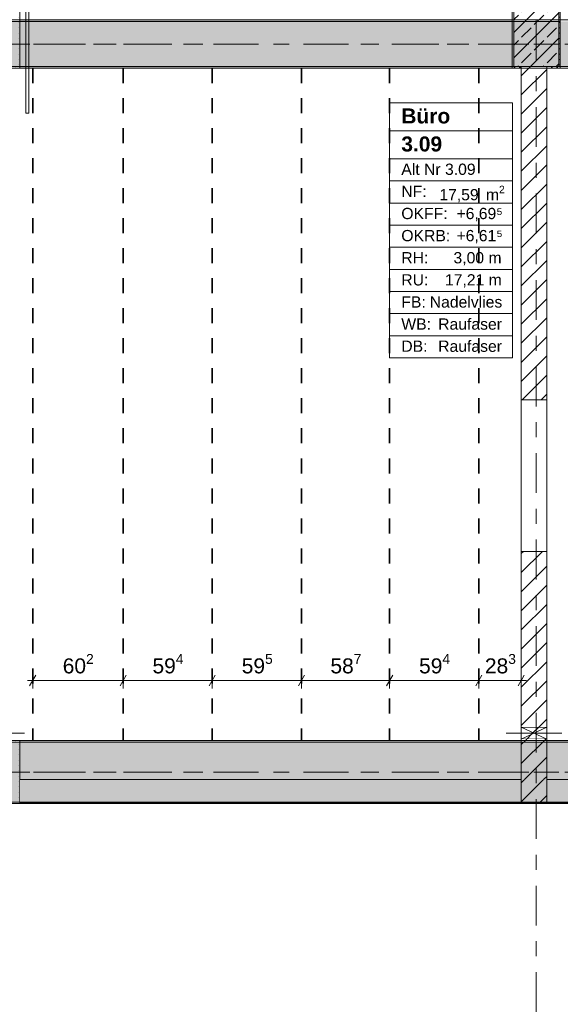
# Model space of a CAD drawing. Header units: metres. Extents: x -3.6 to 84.5, y -11 to 16.8.
# Tile 111 of 124: x 25.9 to 29.5, y 6.8 to 13.3. Entities that reach past the tile are written whole.
import ezdxf

# ---------------------------------------------------------------- set-up
doc = ezdxf.new("R2010")
doc.units = ezdxf.units.M
doc.header["$MEASUREMENT"] = 0
for name, pattern in [('Achse', [0.2, 0.1, -0.05, 0, -0.05]), ('Strichlinie doppelt', [0.546806, 0.264583, -0.105833, 0.070556, -0.105833]), ('Wipeout_Contour', [1, 0, -1])]:
    doc.linetypes.add(name, pattern=pattern)
for name, color, linetype in [('155 - Bemaßung_ Beschriftung.Ausbau - Deckenelemente', 7, 'Continuous'), ('401 - Zone.Raum_ Raumbegrenzung_ Whg.', 7, 'Continuous'), ('451 - Universal.Achsen Raster', 7, 'Continuous'), ('605 - Struktur.Wand Innen', 7, 'Continuous'), ('607 - Struktur.Stütze', 7, 'Continuous'), ('608 - Struktur.Träger', 7, 'Continuous'), ('Abbruch_605 - Struktur.Wand Innen', 7, 'Continuous'), ('Neubau_605 - Struktur.Wand Innen', 7, 'Continuous')]:
    doc.layers.add(name, color=color, linetype=linetype)
doc.styles.add('ERSTELLTER_STIL_1', font='txt')
doc.styles.add('ERSTELLTER_STIL_2', font='txt')
doc.linetypes.add('Abbruch 1', pattern='A,0,[1,2022.0244.A_L5A-PL04.09_iA_Deckenelemente 2.OG1.Shx,S=0.001984,R=0,X=0,Y=0],-0.25,0', length=0.25)
doc.dimstyles.new('ERSTELLTER_STIL__1', dxfattribs={"dimtxt": 0.1, "dimasz": 0.0532, "dimexe": 0.18, "dimexo": 0.0625, "dimgap": 0, "dimtad": 1, "dimtih": 1, "dimtoh": 1, "dimzin": 0, "dimdsep": 46, "dimtxsty": 'ERSTELLTER_STIL_2', "dimblk": 'ARROWHEAD_2', "dimblk1": 'ARROWHEAD_2', "dimblk2": 'ARROWHEAD_2', "dimcen": 0.09, "dimse1": 1, "dimse2": 1, "dimclrd": 7, "dimclre": 7, "dimclrt": 7, "dimazin": 0, "dimtfac": 1, "dimtdec": 4, "dimtmove": 0, "dimatfit": 3, "dimfxl": 1, "dimtolj": 1, "dimtzin": 0, "dimarcsym": 0})
pattern_1 = [(45, (0, 0), (-0.01767767, 0.01767767), [0, -0.025])]
pattern_2 = [(45, (0, 0), (-0.08485281, 0.08485281), []), (45, (-0.04243, 0.04243), (-0.08485281, 0.08485281), [0.09, -0.03])]
pattern_3 = [(45, (0, 0), (-0.0636396, 0.0636396), [])]

# ---------------------------------------------------------------- blocks, each defined once
blk = doc.blocks.new('*D180')
at = {"layer": '155 - Bemaßung_ Beschriftung.Ausbau - Deckenelemente', "color": 7, "linetype": 'Continuous', "lineweight": 5}
for p, q in [((25.9952, 8.945), (25.9548, 8.875)), ((25.975, 8.8575), (25.975, 8.9625)), ((26.5972, 8.945), (26.5568, 8.875)), ((26.577, 8.8575), (26.577, 8.9625)), ((25.9408, 8.91), (25.975, 8.91)), ((25.975, 8.91), (26.577, 8.91))]:
    blk.add_line(p, q, dxfattribs=at)
at = {"layer": '155 - Bemaßung_ Beschriftung.Ausbau - Deckenelemente', "color": 7, "lineweight": 5, "insert": (26.1751, 8.9283), "char_height": 0.1, "attachment_point": 7, "style": 'ERSTELLTER_STIL_2'}
blk.add_mtext('\\A1;{\\pql;\\fArial|b0|i0|c0|p38;60\\fArial|b0|i0|c0|p38;\\A1{\\H.66x;\\S2^  ;}}', dxfattribs=at)
blk = doc.blocks.new('ARROWHEAD_2')
at = {"color": 0, "linetype": 'Continuous', "lineweight": 0}
for p, q in [((0, 0), (-1, 0)), ((-0.38, -0.66), (0.38, 0.66))]:
    blk.add_line(p, q, dxfattribs=at)
blk = doc.blocks.new('*D181')
at = {"layer": '155 - Bemaßung_ Beschriftung.Ausbau - Deckenelemente', "color": 7, "linetype": 'Continuous', "lineweight": 5}
for p, q in [((26.5972, 8.945), (26.5568, 8.875)), ((26.577, 8.8575), (26.577, 8.9625)), ((27.1912, 8.945), (27.1508, 8.875)), ((27.171, 8.8575), (27.171, 8.9625)), ((26.577, 8.91), (27.171, 8.91))]:
    blk.add_line(p, q, dxfattribs=at)
at = {"layer": '155 - Bemaßung_ Beschriftung.Ausbau - Deckenelemente', "color": 7, "lineweight": 5, "insert": (26.7731, 8.9283), "char_height": 0.1, "attachment_point": 7, "style": 'ERSTELLTER_STIL_2'}
blk.add_mtext('\\A1;{\\pql;\\fArial|b0|i0|c0|p38;59\\fArial|b0|i0|c0|p38;\\A1{\\H.66x;\\S4^  ;}}', dxfattribs=at)
blk = doc.blocks.new('*D182')
at = {"layer": '155 - Bemaßung_ Beschriftung.Ausbau - Deckenelemente', "color": 7, "linetype": 'Continuous', "lineweight": 5}
for p, q in [((27.1912, 8.945), (27.1508, 8.875)), ((27.171, 8.8575), (27.171, 8.9625)), ((27.7862, 8.945), (27.7458, 8.875)), ((27.766, 8.8575), (27.766, 8.9625)), ((27.171, 8.91), (27.766, 8.91))]:
    blk.add_line(p, q, dxfattribs=at)
at = {"layer": '155 - Bemaßung_ Beschriftung.Ausbau - Deckenelemente', "color": 7, "lineweight": 5, "insert": (27.3676, 8.9283), "char_height": 0.1, "attachment_point": 7, "style": 'ERSTELLTER_STIL_2'}
blk.add_mtext('\\A1;{\\pql;\\fArial|b0|i0|c0|p38;59\\fArial|b0|i0|c0|p38;\\A1{\\H.66x;\\S5^  ;}}', dxfattribs=at)
blk = doc.blocks.new('*D183')
at = {"layer": '155 - Bemaßung_ Beschriftung.Ausbau - Deckenelemente', "color": 7, "linetype": 'Continuous', "lineweight": 5}
for p, q in [((27.7862, 8.945), (27.7458, 8.875)), ((27.766, 8.8575), (27.766, 8.9625)), ((28.3732, 8.945), (28.3328, 8.875)), ((28.353, 8.8575), (28.353, 8.9625)), ((27.766, 8.91), (28.353, 8.91))]:
    blk.add_line(p, q, dxfattribs=at)
at = {"layer": '155 - Bemaßung_ Beschriftung.Ausbau - Deckenelemente', "color": 7, "lineweight": 5, "insert": (27.9586, 8.9283), "char_height": 0.1, "attachment_point": 7, "style": 'ERSTELLTER_STIL_2'}
blk.add_mtext('\\A1;{\\pql;\\fArial|b0|i0|c0|p38;58\\fArial|b0|i0|c0|p38;\\A1{\\H.66x;\\S7^  ;}}', dxfattribs=at)
blk = doc.blocks.new('*D184')
at = {"layer": '155 - Bemaßung_ Beschriftung.Ausbau - Deckenelemente', "color": 7, "linetype": 'Continuous', "lineweight": 5}
for p, q in [((28.3732, 8.945), (28.3328, 8.875)), ((28.353, 8.8575), (28.353, 8.9625)), ((28.9672, 8.945), (28.9268, 8.875)), ((28.947, 8.8575), (28.947, 8.9625)), ((28.353, 8.91), (28.947, 8.91))]:
    blk.add_line(p, q, dxfattribs=at)
at = {"layer": '155 - Bemaßung_ Beschriftung.Ausbau - Deckenelemente', "color": 7, "lineweight": 5, "insert": (28.5491, 8.9283), "char_height": 0.1, "attachment_point": 7, "style": 'ERSTELLTER_STIL_2'}
blk.add_mtext('\\A1;{\\pql;\\fArial|b0|i0|c0|p38;59\\fArial|b0|i0|c0|p38;\\A1{\\H.66x;\\S4^  ;}}', dxfattribs=at)
blk = doc.blocks.new('*D185')
at = {"layer": '155 - Bemaßung_ Beschriftung.Ausbau - Deckenelemente', "color": 7, "linetype": 'Continuous', "lineweight": 5}
for p, q in [((28.9672, 8.945), (28.9268, 8.875)), ((28.947, 8.8575), (28.947, 8.9625)), ((29.2098, 8.875), (29.2502, 8.945)), ((29.23, 8.8575), (29.23, 8.9625)), ((28.947, 8.91), (29.23, 8.91)), ((29.23, 8.91), (29.2643, 8.91))]:
    blk.add_line(p, q, dxfattribs=at)
at = {"layer": '155 - Bemaßung_ Beschriftung.Ausbau - Deckenelemente', "color": 7, "lineweight": 5, "insert": (28.9876, 8.9283), "char_height": 0.1, "attachment_point": 7, "style": 'ERSTELLTER_STIL_2'}
blk.add_mtext('\\A1;{\\pql;\\fArial|b0|i0|c0|p38;28\\fArial|b0|i0|c0|p38;\\A1{\\H.66x;\\S3^  ;}}', dxfattribs=at)

msp = doc.modelspace()

# ---------------------------------------------------------------- hatches: boundary and pattern name
at = {"layer": '607 - Struktur.Stütze', "linetype": 'Continuous', "lineweight": 0, "true_color": 0x000000}
h = msp.add_hatch(dxfattribs=at)
h.set_pattern_fill('Beton__Stahlbeton_0001', color=18, style=0, pattern_type=2)
h.set_pattern_definition(pattern_2)
h.paths.add_polyline_path([(29.18, 13), (29.48, 13), (29.48, 13.45), (29.18, 13.45)])
h = msp.add_hatch(dxfattribs=at)
h.set_pattern_fill('Gips_0001', color=18, style=0, pattern_type=2)
h.set_pattern_definition(pattern_1)
h.paths.add_polyline_path([(25.88, 13), (25.82, 13), (25.82, 12.99), (25.89, 12.99), (25.89, 13.445), (25.88, 13.445)])
h = msp.add_hatch(dxfattribs=at)
h.set_pattern_fill('Gips_0001', color=18, style=0, pattern_type=2)
h.set_pattern_definition(pattern_1)
h.paths.add_polyline_path([(29.18, 13.445), (29.17, 13.445), (29.17, 12.99), (29.23, 12.99), (29.23, 13), (29.18, 13)])
h = msp.add_hatch(dxfattribs=at)
h.set_pattern_fill('Gips_0001', color=18, style=0, pattern_type=2)
h.set_pattern_definition(pattern_1)
h.paths.add_polyline_path([(29.4, 12.99), (29.49, 12.99), (29.49, 13.445), (29.48, 13.445), (29.48, 13), (29.4, 13)])
h = msp.add_hatch(dxfattribs=at)
h.set_pattern_fill('Gips_0001', color=18, style=0, pattern_type=2)
h.set_pattern_definition(pattern_1)
h.paths.add_polyline_path([(25.57, 8.51), (25.57, 8.09), (25.89, 8.09), (25.89, 8.51), (25.82, 8.51), (25.82, 8.5), (25.88, 8.5), (25.88, 8.1), (25.58, 8.1), (25.58, 8.5), (25.65, 8.5), (25.65, 8.51)])
at = {"layer": '608 - Struktur.Träger', "linetype": 'Continuous', "lineweight": 0, "true_color": 0x000000}
h = msp.add_hatch(dxfattribs=at)
h.set_pattern_fill('Gips_0001', color=18, style=0, pattern_type=2)
h.set_pattern_definition(pattern_1)
h.paths.add_polyline_path([(25.89, 13.3), (29.17, 13.3), (29.17, 13.31), (25.89, 13.31)])
h = msp.add_hatch(dxfattribs=at)
h.set_pattern_fill('Gips_0001', color=18, style=0, pattern_type=2)
h.set_pattern_definition(pattern_1)
h.paths.add_polyline_path([(25.89, 12.99), (29.17, 12.99), (29.17, 13), (25.89, 13)])
at = {"layer": 'Abbruch_605 - Struktur.Wand Innen', "linetype": 'Continuous', "lineweight": 0, "true_color": 0x000000}
h = msp.add_hatch(dxfattribs=at)
h.set_pattern_fill('MW_Ziegel_0001', color=18, style=0, pattern_type=2)
h.set_pattern_definition(pattern_3)
h.paths.add_polyline_path([(29.23, 8.6), (29.315, 8.56), (29.4, 8.6)])
h = msp.add_hatch(dxfattribs=at)
h.set_pattern_fill('MW_Ziegel_0001', color=18, style=0, pattern_type=2)
h.set_pattern_definition(pattern_3)
h.paths.add_polyline_path([(29.23, 8.52), (29.4, 8.52), (29.315, 8.56)])

# ---------------------------------------------------------------- linework, layer by layer
at = {"layer": '155 - Bemaßung_ Beschriftung.Ausbau - Deckenelemente', "color": 7, "linetype": 'Achse', "lineweight": 35}
for p, q in [((25.975, 12.99), (25.975, 8.51)), ((26.577, 12.99), (26.577, 8.51)), ((27.171, 12.99), (27.171, 8.51)), ((27.766, 12.99), (27.766, 8.51)), ((28.353, 12.99), (28.353, 8.51)), ((28.947, 12.99), (28.947, 8.51))]:
    msp.add_line(p, q, dxfattribs=at)
at = {"layer": '401 - Zone.Raum_ Raumbegrenzung_ Whg.', "color": 7, "linetype": 'Continuous', "lineweight": 9}
for p, q in [((29.1711, 12.7583), (28.3522, 12.7583)), ((28.3522, 12.7583), (28.3522, 11.0591)), ((28.3522, 12.7583), (29.1711, 12.7583)), ((28.3522, 12.5716), (28.3522, 12.7583)), ((29.1711, 11.0591), (29.1711, 12.7583)), ((29.1711, 12.7583), (29.1711, 12.5716)), ((29.1711, 12.5716), (28.3522, 12.5716)), ((28.3522, 12.5716), (29.1711, 12.5716)), ((28.3522, 12.385), (28.3522, 12.5716)), ((29.1711, 12.5716), (29.1711, 12.385)), ((29.1711, 12.385), (28.3522, 12.385)), ((28.3522, 12.385), (29.1711, 12.385)), ((28.3522, 12.2377), (28.3522, 12.385)), ((29.1711, 12.385), (29.1711, 12.2377)), ((29.1711, 12.2377), (28.3522, 12.2377)), ((28.3522, 12.2377), (29.1711, 12.2377)), ((28.3522, 12.0904), (28.3522, 12.2377)), ((29.1711, 12.2377), (29.1711, 12.0904)), ((29.1711, 12.0904), (28.3522, 12.0904)), ((28.3522, 12.0904), (29.1711, 12.0904)), ((28.3522, 11.9431), (28.3522, 12.0904)), ((29.1711, 12.0904), (29.1711, 11.9431)), ((29.1711, 11.9431), (28.3522, 11.9431)), ((28.3522, 11.9431), (29.1711, 11.9431)), ((28.3522, 11.7958), (28.3522, 11.9431)), ((29.1711, 11.9431), (29.1711, 11.7958)), ((29.1711, 11.7958), (28.3522, 11.7958)), ((28.3522, 11.7958), (29.1711, 11.7958)), ((28.3522, 11.6484), (28.3522, 11.7958)), ((29.1711, 11.7958), (29.1711, 11.6484)), ((29.1711, 11.6484), (28.3522, 11.6484)), ((28.3522, 11.6484), (29.1711, 11.6484)), ((28.3522, 11.5011), (28.3522, 11.6484)), ((29.1711, 11.6484), (29.1711, 11.5011)), ((29.1711, 11.5011), (28.3522, 11.5011)), ((28.3522, 11.5011), (29.1711, 11.5011)), ((28.3522, 11.3538), (28.3522, 11.5011)), ((29.1711, 11.5011), (29.1711, 11.3538)), ((29.1711, 11.3538), (28.3522, 11.3538)), ((28.3522, 11.3538), (29.1711, 11.3538)), ((28.3522, 11.2065), (28.3522, 11.3538)), ((29.1711, 11.3538), (29.1711, 11.2065)), ((29.1711, 11.2065), (28.3522, 11.2065)), ((28.3522, 11.2065), (29.1711, 11.2065)), ((28.3522, 11.0591), (28.3522, 11.2065)), ((29.1711, 11.2065), (29.1711, 11.0591)), ((28.3522, 11.0591), (29.1711, 11.0591)), ((29.1711, 11.0591), (28.3522, 11.0591))]:
    msp.add_line(p, q, dxfattribs=at)
at = {"layer": '451 - Universal.Achsen Raster', "color": 160, "linetype": 'Strichlinie doppelt', "lineweight": 9, "true_color": 0x3232ff}
msp.add_line((64.935, 13.15), (-3.175, 13.15), dxfattribs=at)
at = {"layer": '607 - Struktur.Stütze', "color": 7, "linetype": 'Continuous', "lineweight": 13, "flags": 128}
msp.add_lwpolyline([(29.18, 13), (29.48, 13), (29.48, 13.45), (29.18, 13.45)], close=True, dxfattribs=at)
at = {"layer": '607 - Struktur.Stütze', "color": 7, "linetype": 'Continuous', "lineweight": 5, "flags": 128}
for points in [[(25.82, 12.99), (25.89, 12.99), (25.89, 13.445)], [(29.17, 13.445), (29.17, 12.99), (29.23, 12.99)], [(29.4, 12.99), (29.49, 12.99), (29.49, 13.445)], [(25.65, 8.51), (25.57, 8.51), (25.57, 8.09), (25.89, 8.09), (25.89, 8.51), (25.82, 8.51)]]:
    msp.add_lwpolyline(points, dxfattribs=at)
at = {"layer": '608 - Struktur.Träger', "color": 7, "linetype": 'Continuous', "lineweight": 13}
for p, q in [((14.78, 13.31), (47.48, 13.31)), ((25.89, 13.3), (25.57, 13.3)), ((29.17, 13.3), (25.89, 13.3)), ((29.49, 13.3), (29.17, 13.3)), ((25.89, 8.5), (25.57, 8.5))]:
    msp.add_line(p, q, dxfattribs=at)
at = {"layer": '608 - Struktur.Träger', "color": 7, "linetype": 'Continuous', "lineweight": 5}
for p, q in [((25.89, 13.31), (25.89, 13.3)), ((29.17, 13.31), (25.89, 13.31)), ((29.17, 13.31), (29.17, 13.3)), ((25.89, 13), (25.89, 12.99)), ((29.17, 12.99), (25.89, 12.99)), ((29.17, 13), (29.17, 12.99)), ((25.89, 8.51), (25.89, 8.5))]:
    msp.add_line(p, q, dxfattribs=at)
at = {"layer": '608 - Struktur.Träger', "color": 7, "linetype": 'Achse', "lineweight": 9}
msp.add_line((14.78, 13.15), (47.48, 13.15), dxfattribs=at)
at = {"layer": 'Abbruch_605 - Struktur.Wand Innen', "color": 7, "linetype": 'Abbruch 1', "lineweight": 18}
for p, q in [((29.4, 8.6), (29.23, 8.6)), ((29.23, 8.52), (29.4, 8.52))]:
    msp.add_line(p, q, dxfattribs=at)
at = {"layer": 'Abbruch_605 - Struktur.Wand Innen', "color": 160, "linetype": 'Abbruch 1', "lineweight": 5, "true_color": 0x3232ff}
for p, q in [((25.55, 8.56), (25.92, 8.56)), ((25.55, 8.56), (25.92, 8.56)), ((29.13, 8.56), (29.5, 8.56)), ((29.13, 8.56), (29.5, 8.56))]:
    msp.add_line(p, q, dxfattribs=at)
at = {"layer": 'Abbruch_605 - Struktur.Wand Innen', "color": 7, "linetype": 'Abbruch 1', "lineweight": 18, "flags": 128}
for points in [[(29.23, 8.6), (29.23, 8.52)], [(29.4, 8.52), (29.4, 8.6)]]:
    msp.add_lwpolyline(points, dxfattribs=at)
at = {"layer": 'Neubau_605 - Struktur.Wand Innen', "color": 1, "linetype": 'Continuous', "lineweight": 9}
for p, q in [((29.23, 8.52), (29.4, 8.6)), ((29.23, 8.6), (29.4, 8.52))]:
    msp.add_line(p, q, dxfattribs=at)
at = {"layer": 'Neubau_605 - Struktur.Wand Innen', "color": 1, "linetype": 'Continuous', "lineweight": 13, "flags": 128}
for points in [[(25.93, 13.445), (25.93, 12.69)], [(25.95, 12.69), (25.95, 13.425)], [(25.93, 12.69), (25.95, 12.69)]]:
    msp.add_lwpolyline(points, dxfattribs=at)

# ---------------------------------------------------------------- texts
at = {"layer": '401 - Zone.Raum_ Raumbegrenzung_ Whg.', "color": 7, "lineweight": 9, "attachment_point": 1}
for s, insert, char_height, style in [('\\A1;{\\pqj;\\pt0;\\fArial|b1|i0|c0|p38;Büro}', (28.4308, 12.7207), 0.1, 'ERSTELLTER_STIL_1'), ('\\A1;{\\pqj;\\pt0;\\fArial|b1|i0|c0|p38;}', (29.0925, 12.7435), 0.1, 'ERSTELLTER_STIL_1'), ('\\A1;{\\pql;\\pt0;\\fArial|b1|i0|c0|p38;3.09}', (28.4308, 12.5341), 0.1, 'ERSTELLTER_STIL_1'), ('\\A1;{\\pqj;\\pt0;\\fArial|b1|i0|c0|p38;}', (29.0925, 12.5569), 0.1, 'ERSTELLTER_STIL_1'), ('\\A1;{\\pqj;\\pt0;\\fArial|b0|i0|c0|p38;Alt Nr 3.09}', (28.4308, 12.3532), 0.075, 'ERSTELLTER_STIL_2'), ('\\A1;{\\pqj;\\pt0;\\fArial|b0|i0|c0|p38;}', (29.0925, 12.3703), 0.075, 'ERSTELLTER_STIL_2'), ('\\A1;{\\pqj;\\pt0;\\fArial|b0|i0|c0|p38;NF: }', (28.4308, 12.2058), 0.075, 'ERSTELLTER_STIL_2'), ('\\A1;{\\pql;\\pt0,0.05;\\fArial|b0|i0|c0|p38;17,59\\fArial|b0|i0|c0|p38;\\A1{\\H.66x;\\S^  ;}\\fArial|b0|i0|c0|p38; m\\fArial|b0|i0|c0|p38;\\A1{\\H.66x;\\S2^  ;}}', (28.684, 12.2058), 0.075, 'ERSTELLTER_STIL_2'), ('\\A1;{\\pqj;\\pt0;\\fArial|b0|i0|c0|p38;+6,69⁵}', (28.7983, 12.0585), 0.075, 'ERSTELLTER_STIL_2'), ('\\A1;{\\pqj;\\pt0;\\fArial|b0|i0|c0|p38;OKFF: }', (28.4308, 12.0585), 0.075, 'ERSTELLTER_STIL_2'), ('\\A1;{\\pqj;\\pt0;\\fArial|b0|i0|c0|p38;OKRB: }', (28.4308, 11.9112), 0.075, 'ERSTELLTER_STIL_2'), ('\\A1;{\\pqj;\\pt0;\\fArial|b0|i0|c0|p38;+6,61⁵}', (28.7983, 11.9112), 0.075, 'ERSTELLTER_STIL_2'), ('\\A1;{\\pqj;\\pt0;\\fArial|b0|i0|c0|p38;RH: }', (28.4308, 11.7639), 0.075, 'ERSTELLTER_STIL_2'), ('\\A1;{\\pqj;\\pt0;\\fArial|b0|i0|c0|p38;3,00 m}', (28.7784, 11.7639), 0.075, 'ERSTELLTER_STIL_2'), ('\\A1;{\\pqj;\\pt0;\\fArial|b0|i0|c0|p38;RU: }', (28.4308, 11.6166), 0.075, 'ERSTELLTER_STIL_2'), ('\\A1;{\\pqj;\\pt0;\\fArial|b0|i0|c0|p38;17,21 m}', (28.7215, 11.6166), 0.075, 'ERSTELLTER_STIL_2'), ('\\A1;{\\pqj;\\pt0;\\fArial|b0|i0|c0|p38;FB: }', (28.4308, 11.4692), 0.075, 'ERSTELLTER_STIL_2'), ('\\A1;{\\pqj;\\pt0;\\fArial|b0|i0|c0|p38;Nadelvlies}', (28.62, 11.4692), 0.075, 'ERSTELLTER_STIL_2'), ('\\A1;{\\pqj;\\pt0;\\fArial|b0|i0|c0|p38;WB: }', (28.4308, 11.3219), 0.075, 'ERSTELLTER_STIL_2'), ('\\A1;{\\pqj;\\pt0;\\fArial|b0|i0|c0|p38;Raufaser}', (28.6763, 11.3219), 0.075, 'ERSTELLTER_STIL_2'), ('\\A1;{\\pqj;\\pt0;\\fArial|b0|i0|c0|p38;DB: }', (28.4308, 11.1746), 0.075, 'ERSTELLTER_STIL_2'), ('\\A1;{\\pqj;\\pt0;\\fArial|b0|i0|c0|p38;Raufaser}', (28.6763, 11.1746), 0.075, 'ERSTELLTER_STIL_2')]:
    msp.add_mtext(s, dxfattribs=dict(at, insert=insert, char_height=char_height, style=style))

# ---------------------------------------------------------------- dimensions: what is measured, and where the dimension line sits
at = {"layer": '155 - Bemaßung_ Beschriftung.Ausbau - Deckenelemente', "color": 7, "linetype": 'Continuous', "lineweight": 5}
for base, p1, p2, picture, middle in [((26.577, 8.91), (25.975, 8.51), (26.577, 8.51), '*D180', (26.3864, 8.98)), ((27.171, 8.91), (26.577, 8.51), (27.171, 8.51), '*D181', (26.9844, 8.98)), ((27.76602, 8.90998), (27.17103, 8.50998), (27.76602, 8.50998), '*D182', (27.57889, 8.97998)), ((28.353, 8.91), (27.766, 8.51), (28.353, 8.51), '*D183', (28.1699, 8.98)), ((28.947, 8.91), (28.353, 8.51), (28.947, 8.51), '*D184', (28.7604, 8.98))]:
    dim = msp.add_linear_dim(base=base, p1=p1, p2=p2, dimstyle='ERSTELLTER_STIL__1', dxfattribs=at)
    dim.commit()
    dim.dimension.update_dxf_attribs({"geometry": picture, "text_midpoint": middle, "dimtype": 160})

# ---------------------------------------------------------------- wipeouts: each hides what was drawn before it
at = {"color": 254, "linetype": 'Wipeout_Contour', "lineweight": 0, "ltscale": 121.745608}
msp.add_wipeout([(29.23, 8.25), (29.23, 8.095), (29.4, 8.095), (29.4, 8.25)], dxfattribs=at).dxf.layer = '605 - Struktur.Wand Innen'

# ---------------------------------------------------------------- next in the draw order: hatches: boundary and pattern name
at = {"layer": '605 - Struktur.Wand Innen', "linetype": 'Continuous', "lineweight": 0, "true_color": 0x000000}
h = msp.add_hatch(dxfattribs=at)
h.set_pattern_fill('MW_Ziegel_0001', color=18, style=0, pattern_type=2)
h.set_pattern_definition(pattern_3)
h.paths.add_polyline_path([(29.23, 8.25), (29.23, 8.095), (29.4, 8.095), (29.4, 8.25)])

# ---------------------------------------------------------------- next in the draw order: linework, layer by layer
at = {"layer": '605 - Struktur.Wand Innen', "color": 7, "linetype": 'Continuous', "lineweight": 13}
msp.add_line((29.23, 8.095), (29.4, 8.095), dxfattribs=at)

# ---------------------------------------------------------------- next in the draw order: wipeouts: each hides what was drawn before it
at = {"color": 254, "linetype": 'Wipeout_Contour', "lineweight": 0, "ltscale": 126.594558}
msp.add_wipeout([(29.23, 13), (29.23, 10.78), (29.4, 10.78), (29.4, 13)], dxfattribs=at).dxf.layer = '605 - Struktur.Wand Innen'
at = {"color": 254, "linetype": 'Wipeout_Contour', "lineweight": 0, "ltscale": 122.905242}
msp.add_wipeout([(29.4, 9.77), (29.23, 9.77), (29.23, 8.6), (29.4, 8.6)], dxfattribs=at).dxf.layer = '605 - Struktur.Wand Innen'

# ---------------------------------------------------------------- next in the draw order: hatches: boundary and pattern name
at = {"layer": '605 - Struktur.Wand Innen', "linetype": 'Continuous', "lineweight": 0, "true_color": 0x000000}
h = msp.add_hatch(dxfattribs=at)
h.set_pattern_fill('MW_Ziegel_0001', color=18, style=0, pattern_type=2)
h.set_pattern_definition(pattern_3)
h.paths.add_polyline_path([(29.23, 13), (29.23, 10.78), (29.4, 10.78), (29.4, 13)])
h = msp.add_hatch(dxfattribs=at)
h.set_pattern_fill('MW_Ziegel_0001', color=18, style=0, pattern_type=2)
h.set_pattern_definition(pattern_3)
h.paths.add_polyline_path([(29.4, 9.77), (29.23, 9.77), (29.23, 8.6), (29.4, 8.6)])
at = {"layer": '608 - Struktur.Träger', "linetype": 'Continuous', "lineweight": 0, "true_color": 0x000000}
h = msp.add_hatch(dxfattribs=at)
h.set_pattern_fill('Beton__Stahlbeton_0001', color=18, style=0, pattern_type=2)
h.set_pattern_definition(pattern_2)
h.paths.add_polyline_path([(15.09, 13.3), (14.78, 13.3), (14.78, 13), (15.09, 13), (18.37, 13), (18.69, 13), (21.97, 13), (22.29, 13), (25.57, 13), (25.89, 13), (29.17, 13), (29.49, 13), (32.77, 13), (33.09, 13), (36.37, 13), (36.69, 13), (39.97, 13), (40.29, 13), (43.57, 13), (43.89, 13), (47.17, 13), (47.48, 13), (47.48, 13.3), (47.17, 13.3), (43.89, 13.3), (43.57, 13.3), (40.29, 13.3), (39.97, 13.3), (36.69, 13.3), (36.37, 13.3), (33.09, 13.3), (32.77, 13.3), (29.49, 13.3), (29.17, 13.3), (25.89, 13.3), (25.57, 13.3), (22.29, 13.3), (21.97, 13.3), (18.69, 13.3), (18.37, 13.3)])

# ---------------------------------------------------------------- next in the draw order: linework, layer by layer
at = {"layer": '605 - Struktur.Wand Innen', "color": 7, "linetype": 'Continuous', "lineweight": 18}
for p, q in [((29.4, 10.78), (29.23, 10.78)), ((29.4, 9.77), (29.23, 9.77))]:
    msp.add_line(p, q, dxfattribs=at)
at = {"layer": '605 - Struktur.Wand Innen', "color": 7, "linetype": 'Continuous', "lineweight": 13}
for p, q in [((29.23, 10.78), (29.23, 9.77)), ((29.4, 9.77), (29.4, 10.78))]:
    msp.add_line(p, q, dxfattribs=at)
at = {"layer": '605 - Struktur.Wand Innen', "color": 7, "linetype": 'Continuous', "lineweight": 18, "flags": 128}
for points in [[(29.23, 13), (29.23, 10.78)], [(29.4, 10.78), (29.4, 13)], [(29.23, 9.77), (29.23, 8.6)], [(29.4, 8.6), (29.4, 9.77)]]:
    msp.add_lwpolyline(points, dxfattribs=at)
at = {"layer": '608 - Struktur.Träger', "color": 7, "linetype": 'Continuous', "lineweight": 13}
msp.add_line((14.78, 12.99), (47.48, 12.99), dxfattribs=at)
at = {"layer": '608 - Struktur.Träger', "color": 7, "linetype": 'Continuous', "lineweight": 13, "flags": 128}
msp.add_lwpolyline([(47.48, 13), (47.17, 13), (43.89, 13), (43.57, 13), (40.29, 13), (39.97, 13), (36.69, 13), (36.37, 13), (33.09, 13), (32.77, 13), (29.49, 13), (29.17, 13), (25.89, 13), (25.57, 13), (22.29, 13), (21.97, 13), (18.69, 13), (18.37, 13), (15.09, 13), (14.78, 13)], dxfattribs=at)

# ---------------------------------------------------------------- next in the draw order: wipeouts: each hides what was drawn before it
at = {"color": 254, "linetype": 'Wipeout_Contour', "lineweight": 0, "ltscale": 121.976264}
msp.add_wipeout([(29.23, 8.25), (29.4, 8.25), (29.4, 8.52), (29.23, 8.52)], dxfattribs=at).dxf.layer = '605 - Struktur.Wand Innen'

# ---------------------------------------------------------------- next in the draw order: hatches: boundary and pattern name
at = {"layer": '605 - Struktur.Wand Innen', "linetype": 'Continuous', "lineweight": 0, "true_color": 0x000000}
h = msp.add_hatch(dxfattribs=at)
h.set_pattern_fill('MW_Ziegel_0001', color=18, style=0, pattern_type=2)
h.set_pattern_definition(pattern_3)
h.paths.add_polyline_path([(29.23, 8.25), (29.4, 8.25), (29.4, 8.52), (29.23, 8.52)])
at = {"layer": '608 - Struktur.Träger', "linetype": 'Continuous', "lineweight": 0, "true_color": 0x000000}
h = msp.add_hatch(dxfattribs=at)
h.set_pattern_fill('Gips_0001', color=18, style=0, pattern_type=2)
h.set_pattern_definition(pattern_1)
h.paths.add_polyline_path([(25.89, 8.5), (29.23, 8.5), (29.23, 8.51), (25.89, 8.51)])
h = msp.add_hatch(dxfattribs=at)
h.set_pattern_fill('Gips_0001', color=18, style=0, pattern_type=2)
h.set_pattern_definition(pattern_1)
h.paths.add_polyline_path([(32.77, 8.51), (29.4, 8.51), (29.4, 8.5), (32.77, 8.5)])

# ---------------------------------------------------------------- next in the draw order: linework, layer by layer
at = {"layer": '451 - Universal.Achsen Raster', "color": 160, "linetype": 'Strichlinie doppelt', "lineweight": 9, "true_color": 0x3232ff}
for p, q in [((29.33, -10.585), (29.33, 16.355)), ((64.935, 8.3), (-3.175, 8.3))]:
    msp.add_line(p, q, dxfattribs=at)
at = {"layer": '605 - Struktur.Wand Innen', "color": 7, "linetype": 'Continuous', "lineweight": 18}
for p, q in [((29.23, 8.25), (29.23, 8.095)), ((29.4, 8.095), (29.4, 8.25))]:
    msp.add_line(p, q, dxfattribs=at)
at = {"layer": '605 - Struktur.Wand Innen', "color": 7, "linetype": 'Continuous', "lineweight": 18, "flags": 128}
for points in [[(29.23, 8.52), (29.23, 8.25)], [(29.4, 8.25), (29.4, 8.52)]]:
    msp.add_lwpolyline(points, dxfattribs=at)
at = {"layer": '608 - Struktur.Träger', "color": 7, "linetype": 'Continuous', "lineweight": 13}
for p, q in [((0.38, 8.51), (61.88, 8.51)), ((29.23, 8.5), (25.89, 8.5)), ((29.4, 8.5), (29.23, 8.5)), ((32.77, 8.5), (29.4, 8.5))]:
    msp.add_line(p, q, dxfattribs=at)
at = {"layer": '608 - Struktur.Träger', "color": 7, "linetype": 'Continuous', "lineweight": 5}
for p, q in [((29.23, 8.51), (25.89, 8.51)), ((29.23, 8.51), (29.23, 8.5)), ((29.4, 8.51), (29.4, 8.5)), ((32.77, 8.51), (29.4, 8.51))]:
    msp.add_line(p, q, dxfattribs=at)
at = {"layer": '608 - Struktur.Träger', "color": 7, "linetype": 'Achse', "lineweight": 9}
msp.add_line((0.38, 8.3), (61.88, 8.3), dxfattribs=at)

# ---------------------------------------------------------------- next in the draw order: dimensions: what is measured, and where the dimension line sits
at = {"layer": '155 - Bemaßung_ Beschriftung.Ausbau - Deckenelemente', "color": 7, "linetype": 'Continuous', "lineweight": 5}
dim = msp.add_linear_dim(base=(29.23, 8.91), p1=(28.947, 8.51), p2=(29.23, 10.625), dimstyle='ERSTELLTER_STIL__1', dxfattribs=at)
dim.commit()
dim.dimension.update_dxf_attribs({"geometry": '*D185', "text_midpoint": (29.1989, 8.98), "dimtype": 160})

# ---------------------------------------------------------------- next in the draw order: wipeouts: each hides what was drawn before it
at = {"color": 254, "linetype": 'Wipeout_Contour', "lineweight": 0, "ltscale": 114.985104}
msp.add_wipeout([(25.89, 8.095), (29.23, 8.095), (29.23, 8.25), (25.89, 8.25)], dxfattribs=at).dxf.layer = '605 - Struktur.Wand Innen'
at = {"color": 254, "linetype": 'Wipeout_Contour', "lineweight": 0, "ltscale": 128.565824}
msp.add_wipeout([(29.4, 8.095), (32.77, 8.095), (32.77, 8.25), (29.4, 8.25)], dxfattribs=at).dxf.layer = '605 - Struktur.Wand Innen'

# ---------------------------------------------------------------- next in the draw order: hatches: boundary and pattern name
at = {"layer": '608 - Struktur.Träger', "linetype": 'Continuous', "lineweight": 0, "true_color": 0x000000}
h = msp.add_hatch(dxfattribs=at)
h.set_pattern_fill('Beton__Stahlbeton_0001', color=18, style=0, pattern_type=2)
h.set_pattern_definition(pattern_2)
h.paths.add_polyline_path([(0.69, 8.5), (0.38, 8.5), (0.38, 8.1), (0.69, 8.1), (7.57, 8.1), (7.89, 8.1), (11.17, 8.1), (11.49, 8.1), (14.77, 8.1), (15.09, 8.1), (18.37, 8.1), (18.69, 8.1), (25.57, 8.1), (25.89, 8.1), (29.23, 8.1), (29.4, 8.1), (32.77, 8.1), (33.09, 8.1), (39.97, 8.1), (40.29, 8.1), (47.17, 8.1), (47.49, 8.1), (50.77, 8.1), (51.09, 8.1), (54.37, 8.1), (54.69, 8.1), (61.57, 8.1), (61.88, 8.1), (61.88, 8.5), (61.57, 8.5), (58.205, 8.5), (58.055, 8.5), (54.69, 8.5), (54.37, 8.5), (51.09, 8.5), (50.77, 8.5), (47.49, 8.5), (47.17, 8.5), (43.81, 8.5), (43.66, 8.5), (40.29, 8.5), (39.97, 8.5), (39.03, 8.5), (38.9, 8.5), (37.71, 8.5), (37.58, 8.5), (36.61, 8.5), (36.46, 8.5), (33.09, 8.5), (32.77, 8.5), (29.4, 8.5), (29.23, 8.5), (25.89, 8.5), (25.57, 8.5), (18.69, 8.5), (18.37, 8.5), (15.09, 8.5), (14.77, 8.5), (11.49, 8.5), (11.17, 8.5), (7.89, 8.5), (7.57, 8.5)])
h = msp.add_hatch(dxfattribs=at)
h.set_pattern_fill('Gips_0001', color=18, style=0, pattern_type=2)
h.set_pattern_definition(pattern_1)
h.paths.add_polyline_path([(29.23, 8.1), (25.89, 8.1), (25.89, 8.09), (32.77, 8.09), (32.77, 8.1), (29.4, 8.1), (29.4, 8.095), (29.23, 8.095)])

# ---------------------------------------------------------------- next in the draw order: linework, layer by layer
at = {"layer": '605 - Struktur.Wand Innen', "color": 7, "linetype": 'Continuous', "lineweight": 18}
for p, q in [((29.23, 8.25), (29.23, 8.095)), ((29.4, 8.095), (29.4, 8.25))]:
    msp.add_line(p, q, dxfattribs=at)
at = {"layer": '605 - Struktur.Wand Innen', "color": 7, "linetype": 'Continuous', "lineweight": 13, "flags": 128}
for points in [[(29.23, 8.25), (25.89, 8.25)], [(32.77, 8.25), (29.4, 8.25)], [(25.89, 8.095), (32.77, 8.095)]]:
    msp.add_lwpolyline(points, dxfattribs=at)
at = {"layer": '608 - Struktur.Träger', "color": 7, "linetype": 'Continuous', "lineweight": 13}
msp.add_line((0.38, 8.09), (61.88, 8.09), dxfattribs=at)
at = {"layer": '608 - Struktur.Träger', "color": 7, "linetype": 'Continuous', "lineweight": 5}
for p, q in [((25.89, 8.1), (25.89, 8.09)), ((32.77, 8.09), (25.89, 8.09)), ((29.23, 8.1), (29.23, 8.095)), ((29.4, 8.095), (29.23, 8.095)), ((29.4, 8.1), (29.4, 8.095))]:
    msp.add_line(p, q, dxfattribs=at)
at = {"layer": '608 - Struktur.Träger', "color": 7, "linetype": 'Continuous', "lineweight": 13, "flags": 128}
msp.add_lwpolyline([(54.69, 8.1), (54.37, 8.1), (51.09, 8.1), (50.77, 8.1), (47.49, 8.1), (47.17, 8.1), (40.29, 8.1), (39.97, 8.1), (33.09, 8.1), (32.77, 8.1), (29.4, 8.1), (29.23, 8.1), (25.89, 8.1), (25.57, 8.1), (18.69, 8.1), (18.37, 8.1), (15.09, 8.1), (14.77, 8.1), (11.49, 8.1), (11.17, 8.1), (7.89, 8.1), (7.57, 8.1), (0.69, 8.1), (0.38, 8.1)], dxfattribs=at)

doc.saveas('drawing.dxf')
